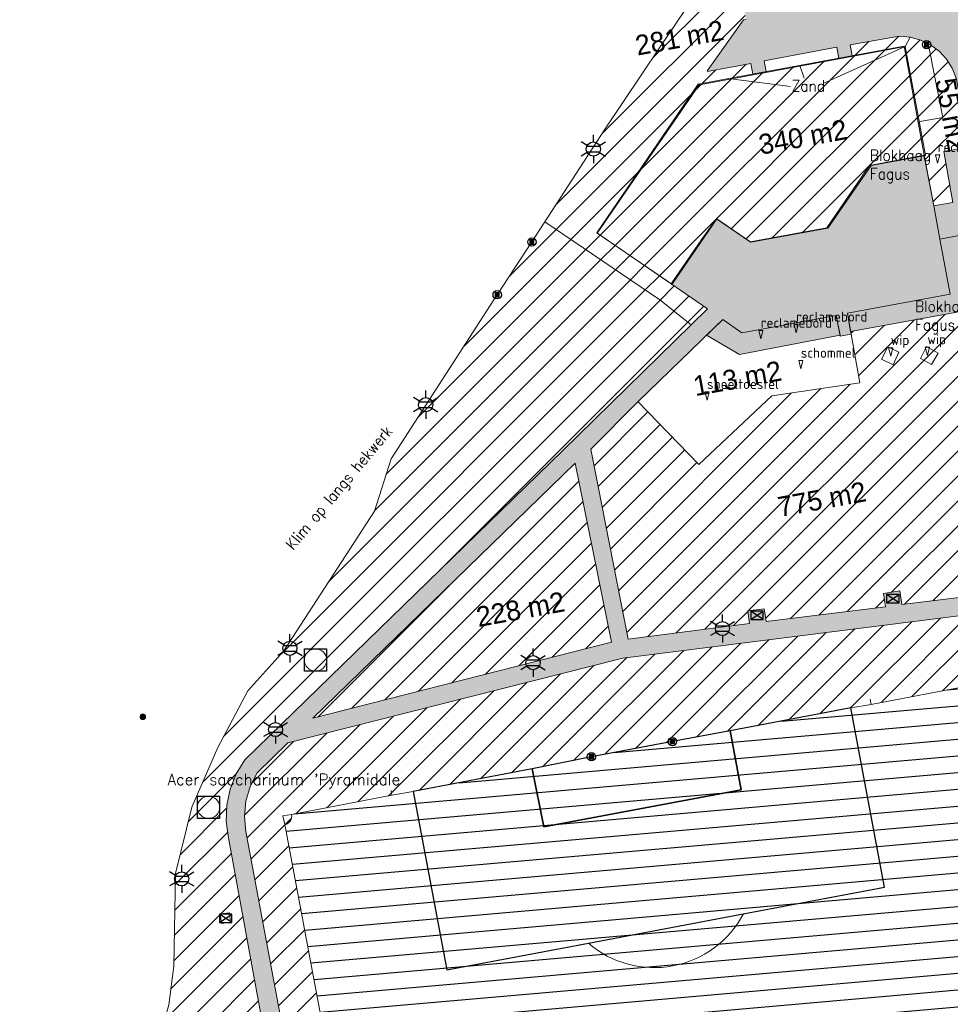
# Model space of a CAD drawing. Header units: metres. Extents: x 102852 to 106916, y 385458 to 392749.
# Tile 33 of 68: x 104527 to 104610, y 386263 to 386352. Entities that reach past the tile are written whole.
import ezdxf
from ezdxf.enums import TextEntityAlignment as Align

# ---------------------------------------------------------------- set-up
doc = ezdxf.new("R2010")
doc.units = ezdxf.units.M
for name, color, linetype, lineweight in [('0-BEPLANTING', 14, 'Continuous', 30), ('0-GRAS OM SPORTVELDEN', 2, 'Continuous', 30), ('0-GRAS SPORTVELDEN', 3, 'Continuous', 30), ('0-HAAG', 82, 'Continuous', 30), ('0-VERHARDING', 5, 'Continuous', 30), ('_alg-maatvoering', 7, 'Continuous', 0), ('B-WE-GR-GROND-S', 32, 'Continuous', 30), ('B-WE-GR-STRUIK-G', 90, 'Continuous', 13), ('B-WE-IE-GEBOUW-G', 10, 'Continuous', 0), ('B-WE-IE-MEUBILAIR_WEGMEUBILAIR-S', 7, 'Continuous', 30), ('B-WE-IE-OV-LICHTMAST-S', 40, 'Continuous', 30), ('B-WE-IE-TERREINAFSCHEIDING_KUNSTMATIG_HEKWERK-G', 6, 'Continuous', 0), ('B-WE-OG-TOPOGRAFIE_BEBOUWING-G', 8, 'Continuous', 13), ('B-WE-RI-HWA_KOLK_STRAATKOLK-S', 150, 'Continuous', 30), ('B-WE-RI-INSPECTIEPUT_ALGEMEEN-S', 7, 'Continuous', 30), ('B-WE-VH-KANTVERHARDING-G', 60, 'Continuous', 13), ('B-WE-VH-MATERIAALGRENS-G', 31, 'Continuous', 13), ('B-WE-VW-MARKERING_LANGS_STREEP_DOORGETROKKEN-G', 7, 'Continuous', 13), ('Bomen', 84, 'Continuous', 0), ('Boomsoort', 10, 'Continuous', 0), ('X-XX-AL-TEKST_ALGEMEEN-T', 1, 'Continuous', 13), ('X-XX-AL-VERWIJZING-G', 7, 'Continuous', 13)]:
    doc.layers.add(name, color=color, linetype=linetype, lineweight=lineweight)
doc.styles.add('arial', font='arial.ttf')
doc.styles.add('ISO 1 1000 T2 5 0', font='font_iso.shx', dxfattribs={"height": 2.5})
doc.styles.add('NLCS-ISO', font='NLCS-ISO.ttf')
doc.styles.add('NLCS-ISO-M200-T25', font='NLCS-ISO.ttf', dxfattribs={"height": 0.5})
doc.styles.add('Style-STANDARD', font='STANDARD.shx')
doc.styles.add('Style-txt', font='txt.shx')
pattern_1 = [(45, (0, 0), (-1.122532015, 1.122532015), [])]

# ---------------------------------------------------------------- blocks, each defined once
blk = doc.blocks.new('Straatkolk 300x450')
at = {"layer": 'B-WE-RI-HWA_KOLK_STRAATKOLK-S'}
for p, q in [((-1.13, -0.75), (1.13, 0.75)), ((1.13, -0.75), (-1.13, 0.75))]:
    blk.add_line(p, q, dxfattribs=at)
blk.add_3dface([(-1.13, -0.75), (1.13, -0.75), (1.13, 0.75), (-1.13, 0.75)], dxfattribs=at)
blk = doc.blocks.new('SIE-WEG_PAAL_VAST_2')
blk.add_hatch(color=256).paths.add_polyline_path([(-0.37, -0.37), (-0.37, 0.37), (0.37, 0.37), (0.37, -0.37)])
blk.add_circle((0, 0), 0.75)
blk.add_3dface([(0.37, 0.37), (-0.37, 0.37), (-0.37, -0.37), (0.37, -0.37)])
at = {"style": 'NLCS-ISO'}
blk.add_attdef('TYPE', (0, 0), '', height=1.75, dxfattribs=at)
blk = doc.blocks.new('opmerking')
at = {"layer": 'X-XX-AL-TEKST_ALGEMEEN-T'}
for p, q in [((-0.37, 1.5), (0, 0)), ((0.37, 1.5), (-0.37, 1.5)), ((0.37, 1.5), (0, 0))]:
    blk.add_line(p, q, dxfattribs=at)
blk = doc.blocks.new('opmerkingen_1')
at = {"layer": 'B-WE-GR-GROND-S'}
blk.add_blockref('opmerking', (0, 0), dxfattribs=at)
at = {"layer": 'X-XX-AL-TEKST_ALGEMEEN-T', "color": 7, "style": 'NLCS-ISO-M200-T25'}
blk.add_attdef('OPMERKINGEN', (0, 0), '', height=1.8, dxfattribs=at)
blk = doc.blocks.new('B-SIE-WEG_LICHTMAST-SO_2')
at = {"ltscale": 0.1}
for p, q in [((0, 1.27), (0, 2.53)), ((-1.1, 0.63), (-2.19, 1.27)), ((1.1, 0.63), (2.19, 1.27)), ((-1.1, -0.63), (-2.19, -1.27)), ((0, -1.27), (0, -2.53)), ((1.1, -0.63), (2.19, -1.27))]:
    blk.add_line(p, q, dxfattribs=at)
at = {"flags": 128}
for points in [[(-1.16, 0.5), (1.16, 0.5)], [(-1.16, -0.5), (1.16, -0.5)]]:
    blk.add_lwpolyline(points, dxfattribs=at)
at = {"ltscale": 0.1}
blk.add_circle((0, 0), 1.27, dxfattribs=at)
at = {"style": 'NLCS-ISO'}
blk.add_attdef('TYPE', text='', height=1.8, dxfattribs=at).set_placement((0, 2.53), align=Align.BOTTOM_CENTER)
blk = doc.blocks.new('MPOLYGON_509')
at = {"layer": 'Bomen', "flags": 128}
for points in [[(104537.422, 386288.821), (104537.417, 386288.772), (104537.917, 386288.772)], [(104537.417, 386288.772), (104537.422, 386288.723), (104537.912, 386288.723)], [(104537.417, 386288.772), (104537.917, 386288.772), (104537.912, 386288.723)], [(104537.436, 386288.867), (104537.422, 386288.821), (104537.912, 386288.821)], [(104537.422, 386288.821), (104537.912, 386288.821), (104537.917, 386288.772)], [(104537.422, 386288.723), (104537.436, 386288.676), (104537.898, 386288.676)], [(104537.422, 386288.723), (104537.912, 386288.723), (104537.898, 386288.676)], [(104537.459, 386288.911), (104537.436, 386288.867), (104537.898, 386288.867)], [(104537.436, 386288.867), (104537.898, 386288.867), (104537.912, 386288.821)], [(104537.436, 386288.676), (104537.459, 386288.633), (104537.875, 386288.633)], [(104537.436, 386288.676), (104537.898, 386288.676), (104537.875, 386288.633)], [(104537.49, 386288.949), (104537.459, 386288.911), (104537.875, 386288.911)], [(104537.459, 386288.911), (104537.875, 386288.911), (104537.898, 386288.867)], [(104537.459, 386288.633), (104537.49, 386288.595), (104537.844, 386288.595)], [(104537.459, 386288.633), (104537.875, 386288.633), (104537.844, 386288.595)], [(104537.528, 386288.98), (104537.49, 386288.949), (104537.844, 386288.949)], [(104537.49, 386288.949), (104537.844, 386288.949), (104537.875, 386288.911)], [(104537.49, 386288.595), (104537.528, 386288.564), (104537.806, 386288.564)], [(104537.49, 386288.595), (104537.844, 386288.595), (104537.806, 386288.564)], [(104537.571, 386289.003), (104537.528, 386288.98), (104537.806, 386288.98)], [(104537.528, 386288.98), (104537.806, 386288.98), (104537.844, 386288.949)], [(104537.528, 386288.564), (104537.571, 386288.541), (104537.763, 386288.541)], [(104537.528, 386288.564), (104537.806, 386288.564), (104537.763, 386288.541)], [(104537.618, 386289.017), (104537.571, 386289.003), (104537.763, 386289.003)], [(104537.571, 386289.003), (104537.763, 386289.003), (104537.806, 386288.98)], [(104537.571, 386288.541), (104537.618, 386288.527), (104537.716, 386288.527)], [(104537.571, 386288.541), (104537.763, 386288.541), (104537.716, 386288.527)], [(104537.667, 386289.022), (104537.618, 386289.017), (104537.716, 386289.017)], [(104537.618, 386289.017), (104537.716, 386289.017), (104537.763, 386289.003)], [(104537.618, 386288.527), (104537.716, 386288.527), (104537.667, 386288.522)]]:
    blk.add_lwpolyline(points, close=True, dxfattribs=at)
at = {"layer": 'Bomen', "color": 74, "true_color": 0x55aa00, "flags": 128}
for points in [[(104537.417, 386288.772), (104537.422, 386288.821)], [(104537.422, 386288.723), (104537.417, 386288.772)], [(104537.422, 386288.821), (104537.436, 386288.867)], [(104537.436, 386288.676), (104537.422, 386288.723)], [(104537.436, 386288.867), (104537.459, 386288.911)], [(104537.459, 386288.633), (104537.436, 386288.676)], [(104537.459, 386288.911), (104537.49, 386288.949)], [(104537.49, 386288.595), (104537.459, 386288.633)], [(104537.49, 386288.949), (104537.528, 386288.98)], [(104537.528, 386288.564), (104537.49, 386288.595)], [(104537.528, 386288.98), (104537.571, 386289.003)], [(104537.571, 386288.541), (104537.528, 386288.564)], [(104537.571, 386289.003), (104537.618, 386289.017)], [(104537.618, 386288.527), (104537.571, 386288.541)], [(104537.618, 386289.017), (104537.667, 386289.022)], [(104537.667, 386288.522), (104537.618, 386288.527)], [(104537.667, 386289.022), (104537.716, 386289.017)], [(104537.716, 386288.527), (104537.667, 386288.522)], [(104537.716, 386289.017), (104537.763, 386289.003)], [(104537.763, 386288.541), (104537.716, 386288.527)], [(104537.763, 386289.003), (104537.806, 386288.98)], [(104537.806, 386288.564), (104537.763, 386288.541)], [(104537.806, 386288.98), (104537.844, 386288.949)], [(104537.844, 386288.595), (104537.806, 386288.564)], [(104537.844, 386288.949), (104537.875, 386288.911)], [(104537.875, 386288.633), (104537.844, 386288.595)], [(104537.875, 386288.911), (104537.898, 386288.867)], [(104537.898, 386288.676), (104537.875, 386288.633)], [(104537.898, 386288.867), (104537.912, 386288.821)], [(104537.912, 386288.723), (104537.898, 386288.676)], [(104537.912, 386288.821), (104537.917, 386288.772)], [(104537.917, 386288.772), (104537.912, 386288.723)]]:
    blk.add_lwpolyline(points, dxfattribs=at)
at = {"layer": 'Bomen'}
for points in [[(104537.422, 386288.821), (104537.417, 386288.772), (104537.917, 386288.772)], [(104537.436, 386288.867), (104537.422, 386288.821), (104537.912, 386288.821)], [(104537.422, 386288.821), (104537.912, 386288.821), (104537.917, 386288.772)], [(104537.459, 386288.911), (104537.436, 386288.867), (104537.898, 386288.867)], [(104537.436, 386288.867), (104537.898, 386288.867), (104537.912, 386288.821)], [(104537.49, 386288.949), (104537.459, 386288.911), (104537.875, 386288.911)], [(104537.459, 386288.911), (104537.875, 386288.911), (104537.898, 386288.867)], [(104537.528, 386288.98), (104537.49, 386288.949), (104537.844, 386288.949)], [(104537.49, 386288.949), (104537.844, 386288.949), (104537.875, 386288.911)], [(104537.571, 386289.003), (104537.528, 386288.98), (104537.806, 386288.98)], [(104537.528, 386288.98), (104537.806, 386288.98), (104537.844, 386288.949)], [(104537.618, 386289.017), (104537.571, 386289.003), (104537.763, 386289.003)], [(104537.571, 386289.003), (104537.763, 386289.003), (104537.806, 386288.98)], [(104537.667, 386289.022), (104537.618, 386289.017), (104537.716, 386289.017)], [(104537.618, 386289.017), (104537.716, 386289.017), (104537.763, 386289.003)]]:
    blk.add_solid(points, dxfattribs=at)
at = {"layer": 'Bomen', "extrusion": (0, 0, -1)}
for points in [[(-104537.417, 386288.772), (-104537.422, 386288.723), (-104537.912, 386288.723)], [(-104537.417, 386288.772), (-104537.917, 386288.772), (-104537.912, 386288.723)], [(-104537.422, 386288.723), (-104537.436, 386288.676), (-104537.898, 386288.676)], [(-104537.422, 386288.723), (-104537.912, 386288.723), (-104537.898, 386288.676)], [(-104537.436, 386288.676), (-104537.459, 386288.633), (-104537.875, 386288.633)], [(-104537.436, 386288.676), (-104537.898, 386288.676), (-104537.875, 386288.633)], [(-104537.459, 386288.633), (-104537.49, 386288.595), (-104537.844, 386288.595)], [(-104537.459, 386288.633), (-104537.875, 386288.633), (-104537.844, 386288.595)], [(-104537.49, 386288.595), (-104537.528, 386288.564), (-104537.806, 386288.564)], [(-104537.49, 386288.595), (-104537.844, 386288.595), (-104537.806, 386288.564)], [(-104537.528, 386288.564), (-104537.571, 386288.541), (-104537.763, 386288.541)], [(-104537.528, 386288.564), (-104537.806, 386288.564), (-104537.763, 386288.541)], [(-104537.571, 386288.541), (-104537.618, 386288.527), (-104537.716, 386288.527)], [(-104537.571, 386288.541), (-104537.763, 386288.541), (-104537.716, 386288.527)], [(-104537.618, 386288.527), (-104537.716, 386288.527), (-104537.667, 386288.522)]]:
    blk.add_solid(points, dxfattribs=at)
blk = doc.blocks.new('kadata2')
at = {"layer": 'B-WE-OG-TOPOGRAFIE_BEBOUWING-G', "flags": 128}
for points in [[(104608.09, 386339.328), (104607.908, 386340.315), (104606.281, 386349.134), (104588.396, 386345.828), (104587.732, 386345.705), (104578.542, 386332.345)], [(104585.268, 386327.729), (104589.314, 386333.624), (104592.375, 386331.527), (104599.292, 386332.795), (104603.205, 386338.423), (104608.09, 386339.328)], [(104578.542, 386332.345), (104584.945, 386327.951), (104585.268, 386327.729)]]:
    blk.add_lwpolyline(points, dxfattribs=at)
blk = doc.blocks.new('B-SRI-PUT_VWA-SO')
at = {"lineweight": 0}
blk.add_circle((0, 0), 2, dxfattribs=at)
blk.add_3dface([(-2, 2), (2, 2), (2, -2), (-2, -2)])
blk.add_3dface([(2, -2), (2, 2), (-2, 2), (-2, -2)], dxfattribs=at)

msp = doc.modelspace()

# ---------------------------------------------------------------- hatches: boundary and pattern name
at = {"layer": '0-BEPLANTING', "ltscale": 0.2}
h = msp.add_hatch(dxfattribs=at)
h.set_pattern_fill('ANSI31', color=256, scale=0.1, pattern_type=2)
h.set_pattern_definition(pattern_1)
h.paths.add_polyline_path([(104587.679, 386345.735), (104592.576, 386346.641), (104592.399, 386347.598), (104588.518, 386346.89), (104588.515, 386346.978), (104591.748, 386351.522), (104591.959, 386351.546), (104591.161, 386356.108), (104595.943, 386361.937), (104601.202, 386368.247), (104601.648, 386368.294), (104602.622, 386363.161), (104604.225, 386353.957), (104605.3, 386354.172), (104605.986, 386354.323), (104606.633, 386354.599), (104607.216, 386354.99), (104607.717, 386355.484), (104608.116, 386356.062), (104608.4, 386356.705), (104608.56, 386357.389), (104608.589, 386358.092), (104608.487, 386358.787), (104607.48, 386364.031), (104604.434, 386363.392), (104604.4, 386363.549), (104604.203, 386364.286), (104604.052, 386364.967), (104603.879, 386365.978), (104606.985, 386366.636), (104605.566, 386374.036), (104605.431, 386374.626), (104605.337, 386375.045), (104605.279, 386375.241), (104605.184, 386375.423), (104605.058, 386375.584), (104604.904, 386375.718), (104604.727, 386375.821), (104604.534, 386375.889), (104604.331, 386375.92), (104604.127, 386375.913), (104603.927, 386375.867), (104603.74, 386375.785), (104603.571, 386375.669), (104603.427, 386375.523), (104603.313, 386375.353), (104603.233, 386375.165), (104603.232, 386375.162), (104603.397, 386375.038), (104598.301, 386368.49), (104590.231, 386357.773), (104589.268, 386356.528), (104584.257, 386349.109), (104579.243, 386341.613), (104573.864, 386333.332), (104584.207, 386326.323), (104587.037, 386324.081), (104588.495, 386325.509), (104585.221, 386327.76), (104578.542, 386332.345)])
h = msp.add_hatch(dxfattribs=at)
h.set_pattern_fill('ANSI31', color=256, scale=0.1, pattern_type=2)
h.set_pattern_definition(pattern_1)
h.paths.add_polyline_path([(104607.475, 386342.33), (104609.71, 386342.739), (104608.375, 386349.382), (104608.574, 386349.284), (104609.353, 386348.705), (104610.017, 386347.988), (104610.533, 386347.174), (104610.895, 386346.273), (104611.112, 386345.189), (104612.086, 386340.107), (104609.778, 386339.668), (104610.601, 386335.075), (104608.877, 386334.773), (104608.021, 386339.352)])
h.paths.add_polyline_path([(104601.523, 386348.297), (104601.354, 386349.282), (104605.802, 386350.061), (104606.769, 386349.973), (104607.703, 386349.711), (104608.375, 386349.382), (104609.71, 386342.739), (104607.477, 386342.331), (104606.228, 386349.167)])
h = msp.add_hatch(dxfattribs=at)
h.set_pattern_fill('ANSI31', color=256, scale=0.1, pattern_type=2)
h.set_pattern_definition(pattern_1)
h.paths.add_polyline_path([(104600.332, 386348.076), (104587.679, 386345.735), (104578.542, 386332.345), (104585.221, 386327.76), (104588.009, 386331.791), (104589.314, 386333.624), (104592.337, 386331.537), (104599.242, 386332.803), (104603.167, 386338.492), (104603.24, 386338.445), (104608.021, 386339.352), (104606.228, 386349.167)])
at = {"layer": '0-GRAS OM SPORTVELDEN', "ltscale": 0.2}
h = msp.add_hatch(dxfattribs=at)
h.set_pattern_fill('ANSI31', color=256, scale=0.1, style=0, pattern_type=2)
h.set_pattern_definition([(45, (0.0001, -2e-20), (-1.122532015, 1.122532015), [])])
h.paths.add_polyline_path([(104619.488, 386300.894), (104617.652, 386300.288), (104617.502, 386300.157), (104619.581, 386289.956), (104621.264, 386290.236), (104621.247, 386290.337)], flags=17)
h.paths.add_polyline_path([(104557.247, 386214.543), (104555.442, 386214.935), (104553.73, 386215.629), (104552.161, 386216.604), (104550.781, 386217.831), (104552.019, 386210.717), (104528.482, 386184.038), (104528.455, 386183.938), (104530.486, 386175.135), (104530.88, 386174.045), (104532.1, 386170.641), (104534.504, 386166.088), (104537.31, 386161.945), (104539.961, 386159.918), (104544.683, 386157.74), (104549.448, 386156.066), (104553.504, 386155.407), (104556.628, 386155.983), (104558.928, 386157.469), (104562.25, 386160.578), (104563.42, 386161.783), (104565.633, 386163.492), (104567.861, 386164.791), (104569.908, 386165.507), (104572.419, 386165.771), (104576.253, 386165.57), (104580.316, 386165.349), (104586.226, 386164.913), (104590.978, 386164.572), (104595.3, 386164.329), (104596.59, 386160.217), (104598.518, 386154.429), (104608.633, 386157.538), (104608.3, 386158.621), (104616.694, 386161.244), (104627.633, 386164.579), (104635.788, 386167.129), (104643.916, 386169.54), (104644.019, 386169.245), (104649.315, 386168.762), (104652.746, 386169.712), (104657.921, 386171.026), (104661.665, 386170.595), (104670.177, 386171.463), (104687.459, 386176.939), (104698.239, 386179.646), (104708.52, 386182.898), (104712.077, 386184.804), (104717.329, 386186.1), (104723.233, 386191.094), (104724.615, 386190.53), (104726.555, 386187.927), (104726.69, 386186.856), (104728.791, 386186.85), (104728.195, 386187.814), (104723.035, 386216.097), (104723.258, 386216.294), (104717.942, 386245.277), (104717.449, 386245.209), (104713.823, 386265.411), (104728.055, 386267.938), (104728.576, 386270.771), (104724.981, 386291.15), (104724.513, 386293.919), (104720.809, 386291.521), (104717.746, 386291.349), (104716.632, 386292.004), (104714.389, 386296.35), (104712.249, 386303.881), (104708.254, 386313.042), (104706.534, 386312.462), (104704.171, 386312.716), (104701.309, 386316.197), (104699.228, 386319.799), (104698.398, 386322.942), (104698.511, 386324.932), (104699.439, 386326.147), (104706.229, 386327.629), (104702.869, 386328.011), (104699.763, 386330.963), (104699.346, 386329.98), (104697.939, 386329.455), (104696.532, 386329.623), (104695.103, 386331.308), (104691.58, 386332.037), (104687.031, 386332.689), (104684.41, 386333.009), (104677.492, 386333.005), (104671.521, 386332.808), (104664.236, 386331.939), (104660.846, 386331.794), (104659.078, 386332.035), (104658.298, 386334.163), (104654.263, 386333.646), (104652.54, 386333.403), (104646.779, 386332.606), (104648.982, 386332.637), (104649.372, 386331.308), (104620.271, 386326.782), (104624.808, 386304.255), (104626.392, 386304.589), (104626.706, 386303.023), (104628.473, 386293.179), (104628.423, 386293.173), (104631.096, 386278.671), (104631.233, 386277.935), (104632.063, 386278.074), (104632.07, 386277.973), (104632.481, 386278.019), (104633.013, 386275.276), (104632.589, 386275.211), (104632.606, 386275.134), (104631.783, 386274.985), (104635.397, 386255.604), (104636.281, 386255.703), (104636.321, 386255.549), (104636.643, 386255.626), (104637.162, 386252.923), (104636.817, 386252.859), (104636.809, 386252.762), (104635.967, 386252.55), (104636.142, 386251.61), (104641.272, 386223.539), (104643.237, 386212.575), (104642.187, 386212.378), (104642.798, 386208.809), (104641.119, 386208.47), (104638.937, 386219.309), (104641.098, 386219.744), (104640.476, 386223.387), (104635.515, 386250.543), (104630.302, 386278.562), (104627.655, 386293.02), (104627.597, 386293.013), (104625.821, 386302.863), (104619.038, 386301.493), (104616.605, 386299.377), (104637.859, 386186.261), (104636.566, 386185.994), (104615.422, 386298.405), (104580.881, 386294.064), (104550.723, 386286.423), (104547.944, 386283.728), (104547.321, 386282.502), (104546.94, 386281.181), (104546.815, 386279.811), (104546.949, 386278.443), (104553.415, 386243.828), (104554.541, 386244.055), (104555.72, 386237.614), (104554.924, 386237.468), (104557.756, 386222.506), (104558.575, 386222.691), (104559.773, 386216.223), (104558.604, 386215.983), (104565.256, 386180.773), (104569.235, 386175.804), (104567.962, 386174.803), (104563.711, 386180.181)])
h.paths.add_polyline_path([(104569.66, 386181.657), (104578.662, 386183.328), (104580.572, 386183.7), (104577.579, 386199.749), (104590.208, 386202.154, -0.491164), (104604.192, 386204.778), (104616.946, 386207.149), (104619.968, 386191.083), (104621.783, 386191.39), (104630.879, 386193.124, -0.467531), (104631.471, 386194.047), (104622.378, 386242.456), (104599.783, 386238.156, -0.04693), (104599.939, 386236.488, -0.910346), (104582.209, 386234.82), (104582.177, 386234.814), (104559.582, 386230.488), (104568.666, 386182.226, -0.430584)], flags=17)
h.paths.add_polyline_path([(104577.78, 386268.386), (104591.732, 386271.027, -0.481268)])
h.paths.add_polyline_path([(104635.317, 386206.146), (104637.213, 386206.497), (104639.157, 386195.983), (104637.291, 386195.607)], flags=17)
h.paths.add_polyline_path([(104637.546, 386194.328), (104639.156, 386194.644), (104640.857, 386186.857), (104639.083, 386186.508)], flags=17)
h.paths.add_polyline_path([(104635.063, 386207.561), (104633.263, 386217.596), (104634.882, 386217.975), (104636.886, 386207.888)], flags=17)
h.paths.add_polyline_path([(104632.997, 386219.085), (104630.948, 386229.833), (104632.53, 386230.217), (104634.715, 386219.413)], flags=17)
h.paths.add_polyline_path([(104641.238, 386207.115), (104643.226, 386207.448), (104644.972, 386197.019), (104643.318, 386196.742)], flags=17)
h.paths.add_polyline_path([(104643.581, 386195.53), (104645.202, 386195.914), (104646.271, 386188.982), (104644.987, 386188.661)], flags=17)
h.paths.add_polyline_path([(104630.679, 386231.275), (104628.426, 386241.654), (104630.355, 386242.073), (104632.224, 386231.61)], flags=17)
h.paths.add_polyline_path([(104638.766, 386220.264), (104636.773, 386231.004), (104638.744, 386231.431), (104640.665, 386220.601)], flags=17)
h.paths.add_polyline_path([(104628.248, 386242.948), (104626.345, 386253.51), (104628.159, 386253.847), (104630.113, 386243.345)], flags=17)
h.paths.add_polyline_path([(104636.646, 386232.079), (104634.612, 386242.696), (104636.432, 386243.045), (104638.472, 386232.43)], flags=17)
h.paths.add_polyline_path([(104648.466, 386208.066), (104687.473, 386215.293), (104692.955, 386185.899), (104653.831, 386178.845)], flags=17)
h.paths.add_polyline_path([(104646.842, 386216.915), (104646.669, 386217.631), (104637.738, 386266.027), (104628.859, 386314.453), (104628.712, 386315.25), (104629.447, 386315.388), (104638.62, 386317.098), (104640.32, 386317.415), (104651.131, 386319.386), (104656.42, 386320.36), (104663.754, 386321.648), (104669.038, 386322.663), (104679.818, 386324.611), (104681.73, 386324.98), (104690.753, 386326.632), (104691.509, 386326.771), (104691.655, 386326.057), (104700.614, 386277.511), (104709.519, 386229.3), (104709.657, 386228.519), (104708.928, 386228.36), (104699.853, 386226.674), (104697.969, 386226.321), (104687.217, 386224.365), (104681.88, 386223.362), (104674.552, 386222.009), (104669.315, 386221.059), (104658.429, 386219.044), (104656.759, 386218.72), (104647.632, 386217.06)], flags=17)
h.paths.add_polyline_path([(104634.345, 386243.837), (104632.355, 386254.667), (104634.12, 386254.991), (104636.121, 386244.243), (104636.135, 386244.17)], flags=17)
h.paths.add_polyline_path([(104626.331, 386254.635), (104624.174, 386265.283), (104625.981, 386265.745), (104628.017, 386254.979)], flags=17)
h.paths.add_polyline_path([(104632.159, 386255.673), (104630.143, 386266.382), (104631.658, 386266.667), (104634.03, 386256.093)], flags=17)
h.paths.add_polyline_path([(104623.867, 386266.414), (104621.916, 386277.016), (104623.622, 386277.33), (104625.67, 386266.763)], flags=17)
h.paths.add_polyline_path([(104668.206, 386237.514, -0.485412), (104682.469, 386240.143)])
h.paths.add_polyline_path([(104629.954, 386267.607), (104628.137, 386277.879), (104629.494, 386278.14), (104631.472, 386267.876)], flags=17)
h.paths.add_polyline_path([(104621.645, 386278.086), (104619.722, 386288.871), (104621.453, 386289.087), (104623.424, 386278.491), (104623.437, 386278.419)], flags=17)
h.paths.add_polyline_path([(104660.293, 386271.815, -1), (104678.213, 386271.815, -0.914044), (104660.437, 386270.215), (104660.36, 386270.201), (104660.437, 386270.215, -0.044914)])
h.paths.add_polyline_path([(104627.842, 386279.112), (104625.592, 386289.991), (104627.419, 386290.418), (104629.231, 386279.353)], flags=17)
h.paths.add_polyline_path([(104625.394, 386291.012), (104623.236, 386302.165), (104625.238, 386302.527), (104627.252, 386291.396), (104627.26, 386291.35)], flags=17)
h.paths.add_polyline_path([(104655.991, 386303.602), (104670.244, 386306.217, -0.498792)])
h.paths.add_polyline_path([(104722.69, 386211.573), (104723.086, 386211.638), (104727.43, 386187.892), (104727.038, 386187.909)], flags=17)
h.paths.add_polyline_path([(104722.318, 386213.813), (104716.662, 386244.718), (104713.027, 386265.248), (104713.426, 386265.372), (104717.108, 386244.842), (104722.769, 386213.936)], flags=17)
h.paths.add_polyline_path([(104613.246, 386291.062, -0.540709), (104612.327, 386291.628), (104603.24, 386289.898), (104601.417, 386289.578), (104604.456, 386273.445), (104591.732, 386271.027, -0.481268), (104577.78, 386268.386), (104565.044, 386265.992), (104562.003, 386282.049), (104560.095, 386281.71), (104551.049, 386279.985, -0.419907), (104550.459, 386279.065), (104559.582, 386230.488), (104582.209, 386234.82, -0.046929), (104582.053, 386236.488, -0.910346), (104599.783, 386238.156), (104599.815, 386238.162), (104622.378, 386242.456)], flags=17)
h.paths.add_polyline_path([(104601.417, 386289.578), (104590.561, 386287.518), (104591.539, 386282.21), (104573.771, 386278.868), (104572.715, 386284.094), (104562.003, 386282.049), (104565.044, 386265.992), (104577.78, 386268.386), (104591.732, 386271.027), (104604.456, 386273.445)])
h.paths.add_polyline_path([(104590.561, 386287.518), (104585.344, 386286.549), (104578.052, 386285.182), (104572.715, 386284.094), (104573.771, 386278.868), (104591.539, 386282.21)])
h.paths.add_polyline_path([(104582.053, 386236.488, 0.046929), (104582.209, 386234.82, 0.910349), (104599.939, 386236.488, 0.04693), (104599.783, 386238.156, 0.910347)], flags=17)
h.paths.add_polyline_path([(104616.946, 386207.149), (104604.192, 386204.778), (104590.208, 386202.154), (104577.579, 386199.749), (104580.572, 386183.7), (104591.345, 386185.689), (104590.311, 386190.997), (104608.139, 386194.309), (104609.158, 386189.023), (104619.968, 386191.083)])
h.paths.add_polyline_path([(104608.139, 386194.309), (104590.311, 386190.997), (104591.345, 386185.689), (104596.617, 386186.678), (104603.91, 386187.998), (104609.158, 386189.023)])
h.paths.add_polyline_path([(104590.208, 386202.154), (104604.192, 386204.778, 0.491164)])
h.paths.add_polyline_path([(104678.213, 386271.815, 0.044914), (104678.069, 386273.415), (104660.437, 386270.215, 0.914032)])
h.paths.add_polyline_path([(104660.293, 386271.815, 0.044914), (104660.437, 386270.215), (104678.069, 386273.415, 0.914032)])
h.paths.add_polyline_path([(104670.244, 386306.217), (104655.991, 386303.602, 0.498792)])
h.paths.add_polyline_path([(104668.206, 386237.514), (104682.469, 386240.143, 0.485412)])
h.paths.add_polyline_path([(104573.864, 386333.332), (104584.207, 386326.323), (104587.037, 386324.081), (104575.446, 386312.728), (104546.85, 386284.901), (104546.076, 386283.641), (104545.53, 386282.267), (104545.228, 386280.819), (104545.178, 386280.819), (104545.178, 386279.341), (104545.383, 386277.877), (104550.751, 386248.556), (104550.739, 386247.813), (104545.319, 386235.152), (104548.264, 386217.845), (104549.399, 386211.516), (104527.935, 386187.074), (104527.063, 386194.071), (104526.574, 386199.783), (104527.01, 386211.525), (104527.882, 386218.276), (104529.665, 386226.88), (104532.672, 386238.831), (104535.734, 386248.903), (104538.17, 386256.427), (104540.006, 386262.848), (104540.44, 386266.318), (104540.605, 386274.672), (104542.075, 386280.64), (104544.403, 386286.002), (104547.111, 386291.108), (104550.364, 386294.7), (104558.507, 386307.287), (104560.024, 386312.014), (104569.567, 386326.774), (104572.69, 386331.525)])
h = msp.add_hatch(dxfattribs=at)
h.set_pattern_fill('ANSI31', color=256, scale=0.1, style=0, pattern_type=2)
h.set_pattern_definition(pattern_1)
h.paths.add_polyline_path([(104613.12, 386325.593), (104601.395, 386323.469), (104601.437, 386323.215), (104602.217, 386318.854), (104594.287, 386317.675), (104587.737, 386311.478), (104582.245, 386317.149), (104577.994, 386312.871), (104581.348, 386295.775), (104592.294, 386297.171), (104592.149, 386298.328), (104593.6, 386298.51), (104593.799, 386297.356), (104604.544, 386298.671), (104604.36, 386299.891), (104605.828, 386300.109), (104606.015, 386298.884), (104614.863, 386299.965), (104619.316, 386303.836), (104614.912, 386327.634), (104614.43, 386327.55), (104618.761, 386303.557), (104617.109, 386303.227)])
h = msp.add_hatch(dxfattribs=at)
h.set_pattern_fill('ANSI31', color=256, scale=0.1, style=0, pattern_type=2)
h.set_pattern_definition(pattern_1)
h.paths.add_polyline_path([(104579.85, 386295.492), (104576.579, 386311.6), (104552.973, 386288.638)])
at = {"layer": '0-GRAS SPORTVELDEN'}
h = msp.add_hatch(dxfattribs=at)
h.set_pattern_fill('HATCH', color=256, scale=0.1, style=0, pattern_type=2)
h.set_pattern_definition([(5, (104621.2093, 386231.9453), (-0.130734, 1.494292), [])])
h.paths.add_polyline_path([(104560.095, 386281.71), (104551.049, 386279.985), (104550.459, 386279.065), (104559.582, 386230.488), (104568.667, 386182.219), (104569.66, 386181.657), (104578.662, 386183.328), (104580.572, 386183.7), (104591.345, 386185.689), (104596.617, 386186.678), (104603.91, 386187.998), (104609.158, 386189.023), (104619.968, 386191.083), (104621.783, 386191.39), (104630.879, 386193.124), (104631.471, 386194.047), (104622.378, 386242.456), (104613.246, 386291.062), (104612.327, 386291.628), (104603.24, 386289.898), (104601.417, 386289.578), (104590.561, 386287.518), (104585.344, 386286.549), (104578.052, 386285.182), (104572.715, 386284.094), (104562.003, 386282.049)])
at = {"layer": '0-HAAG', "ltscale": 0.2, "true_color": 0x136734, "extrusion": (0, 0, -1)}
msp.add_hatch(color=116, dxfattribs=at).paths.add_polyline_path([(-104617.109, 386303.227), (-104618.761, 386303.557), (-104614.43, 386327.55), (-104612.077, 386327.138), (-104611.18, 386332.102), (-104609.42, 386331.775), (-104610.346, 386326.821), (-104601.124, 386325.107), (-104601.395, 386323.469), (-104613.12, 386325.593)])
at = {"layer": '0-HAAG', "ltscale": 0.2, "true_color": 0x136734}
for points in [[(104600.438, 386323.144), (104600.104, 386324.917), (104591.606, 386323.355), (104589.887, 386324.54), (104588.426, 386323.127), (104591.396, 386321.398), (104595.917, 386322.271), (104590.747, 386323.948), (104589.887, 386324.54), (104589.911, 386322.263), (104591.396, 386321.398), (104595.917, 386322.271)], [(104600.438, 386323.144), (104600.104, 386324.917), (104591.606, 386323.355), (104589.887, 386324.54), (104588.426, 386323.127), (104591.396, 386321.398), (104600.438, 386323.144), (104589.157, 386323.834), (104588.426, 386323.127)]]:
    msp.add_hatch(color=116, dxfattribs=at).paths.add_polyline_path(points)
at = {"layer": '0-VERHARDING', "ltscale": 0.2, "true_color": 0x939598}
h = msp.add_hatch(color=252, dxfattribs=at)
h.paths.add_polyline_path([(104610.49, 386348.351), (104608.589, 386358.092), (104608.495, 386358.736), (104608.497, 386358.736), (104612.148, 386359.187), (104612.335, 386358.257), (104613.925, 386349.954), (104613.937, 386349.893), (104614.098, 386348.982)])
h.paths.add_polyline_path([(104608.497, 386358.736), (104607.48, 386364.031), (104604.438, 386363.41), (104604.203, 386364.286), (104604.052, 386364.967), (104603.879, 386365.978), (104606.985, 386366.636), (104605.566, 386374.036), (104605.431, 386374.626), (104605.337, 386375.045), (104605.279, 386375.241), (104605.184, 386375.423), (104605.058, 386375.584), (104604.904, 386375.718), (104604.727, 386375.821), (104604.534, 386375.889), (104604.331, 386375.92), (104604.204, 386375.92), (104608.57, 386379.057), (104608.531, 386378.945), (104608.506, 386378.84), (104608.488, 386378.736), (104608.486, 386378.57), (104608.511, 386378.406), (104609.118, 386375.291), (104609.209, 386374.687), (104610.491, 386367.902), (104611.06, 386364.658), (104611.931, 386360.272), (104612.148, 386359.187)], flags=17)
h.paths.add_polyline_path([(104614.031, 386359.42), (104613.768, 386360.596), (104611.931, 386360.272), (104611.06, 386364.658), (104610.491, 386367.902), (104627.307, 386370.919), (104627.406, 386369.392), (104625.652, 386369.071), (104618.372, 386367.731), (104618.648, 386366.259), (104617.439, 386366.033), (104617.477, 386365.808), (104617.015, 386365.721), (104618.095, 386359.922)], flags=0)
h.paths.add_polyline_path([(104618.467, 386359.968), (104617.477, 386365.808), (104617.481, 386365.809), (104617.439, 386366.032), (104618.648, 386366.259), (104619.793, 386360.132)], flags=0)
h.paths.add_polyline_path([(104615.892, 386349.295), (104615.7, 386350.294), (104613.925, 386349.954), (104612.335, 386358.257), (104614.196, 386358.679), (104614.031, 386359.42), (104618.095, 386359.922), (104618.439, 386358.073), (104618.779, 386358.131), (104618.467, 386359.968), (104619.793, 386360.132), (104621.63, 386350.298)], flags=0)
h.paths.add_polyline_path([(104616.02, 386344.774), (104615.864, 386345.612), (104614.753, 386345.392), (104614.745, 386345.39), (104614.252, 386347.996), (104614.271, 386347.999), (104614.267, 386348.024), (104616.074, 386348.345), (104615.892, 386349.295), (104621.63, 386350.298), (104622.457, 386345.868), (104621.075, 386345.633), (104620.583, 386348.435), (104620.256, 386348.38), (104620.778, 386345.583)], flags=0)
h.paths.add_polyline_path([(104621.457, 386343.457), (104621.075, 386345.633), (104622.457, 386345.868), (104622.87, 386343.657)], flags=0)
h.paths.add_polyline_path([(104612.077, 386327.138), (104611.18, 386332.102), (104609.42, 386331.775), (104608.877, 386334.773), (104610.601, 386335.075), (104609.778, 386339.668), (104612.086, 386340.107), (104611.709, 386342.076), (104615.276, 386342.581), (104615.615, 386340.777), (104617.774, 386341.055), (104617.619, 386342.018), (104621.588, 386342.715), (104621.457, 386343.457), (104622.87, 386343.657), (104623.159, 386342.11), (104623.449, 386342.162), (104623.675, 386340.905), (104620.503, 386340.323), (104622.291, 386330.78), (104627.326, 386331.506), (104627.299, 386331.669), (104646.242, 386334.492), (104646.268, 386334.289), (104646.372, 386334.301), (104646.569, 386332.603), (104628.171, 386329.937), (104620.104, 386328.639), (104617.695, 386328.167), (104614.912, 386327.634)], flags=0)
h.paths.add_polyline_path([(104611.709, 386342.076), (104611.344, 386343.979), (104614.898, 386344.583), (104615.078, 386343.631), (104615.276, 386342.581)], flags=0)
h.paths.add_polyline_path([(104611.344, 386343.979), (104611.087, 386345.322), (104610.895, 386346.273), (104610.49, 386348.351), (104614.098, 386348.982), (104614.267, 386348.024), (104614.247, 386348.021), (104614.252, 386347.996), (104614.745, 386345.39), (104614.898, 386344.583)], flags=0)
h.paths.add_polyline_path([(104610.895, 386346.273), (104610.533, 386347.174), (104610.013, 386347.993), (104609.353, 386348.705), (104608.574, 386349.284), (104608.375, 386349.382), (104607.703, 386349.711), (104606.769, 386349.973), (104605.802, 386350.061), (104601.354, 386349.282), (104601.523, 386348.297), (104600.332, 386348.076), (104600.151, 386349.053), (104593.622, 386347.842), (104593.802, 386346.868), (104592.576, 386346.641), (104592.399, 386347.598), (104588.518, 386346.892), (104588.515, 386346.978), (104591.748, 386351.522), (104591.974, 386351.548), (104591.161, 386356.108), (104595.943, 386361.937), (104601.202, 386368.247), (104601.648, 386368.294), (104604.225, 386353.957), (104605.3, 386354.172), (104605.986, 386354.323), (104606.633, 386354.599), (104607.216, 386354.99), (104607.717, 386355.484), (104608.116, 386356.062), (104608.4, 386356.705), (104608.56, 386357.389), (104608.589, 386358.092), (104610.49, 386348.351)], flags=0)
h.paths.add_polyline_path([(104615.078, 386343.631), (104615.07, 386343.692), (104616.181, 386343.912), (104616.02, 386344.774), (104620.778, 386345.583), (104620.948, 386344.672)], flags=0)
at = {"layer": '0-VERHARDING', "ltscale": 0.2, "true_color": 0x939598, "extrusion": (0, 0, -1)}
for points in [[(-104600.457, 386323.041), (-104601.437, 386323.215), (-104601.395, 386323.469), (-104601.124, 386325.107), (-104610.346, 386326.821), (-104609.42, 386331.775), (-104608.877, 386334.773), (-104608.021, 386339.352), (-104603.24, 386338.445), (-104603.167, 386338.492), (-104599.242, 386332.803), (-104592.337, 386331.537), (-104589.314, 386333.624), (-104585.221, 386327.76), (-104588.495, 386325.509), (-104587.037, 386324.081), (-104588.426, 386323.127), (-104589.887, 386324.54), (-104591.606, 386323.355), (-104600.104, 386324.917)], [(-104550.751, 386248.556), (-104545.383, 386277.877), (-104545.178, 386279.341), (-104545.228, 386280.819), (-104545.53, 386282.267), (-104546.076, 386283.641), (-104546.85, 386284.901), (-104575.446, 386312.728), (-104587.037, 386324.081), (-104588.426, 386323.127), (-104582.245, 386317.149), (-104582.244, 386317.15), (-104577.994, 386312.871), (-104576.579, 386311.6), (-104552.973, 386288.638), (-104579.85, 386295.492), (-104576.579, 386311.6), (-104577.994, 386312.871), (-104581.348, 386295.775), (-104592.294, 386297.171), (-104592.149, 386298.327), (-104593.6, 386298.51), (-104593.799, 386297.356), (-104604.544, 386298.671), (-104604.36, 386299.891), (-104605.828, 386300.109), (-104606.015, 386298.884), (-104614.863, 386299.965), (-104619.316, 386303.836), (-104614.912, 386327.634), (-104617.695, 386328.167), (-104622.228, 386303.712), (-104626.392, 386304.589), (-104626.706, 386303.023), (-104625.828, 386302.865), (-104619.038, 386301.493), (-104617.652, 386300.288), (-104617.486, 386300.233), (-104617.502, 386300.157), (-104616.605, 386299.377), (-104615.422, 386298.405), (-104580.881, 386294.064), (-104550.723, 386286.423), (-104547.944, 386283.728), (-104547.321, 386282.502), (-104546.94, 386281.181), (-104546.815, 386279.811), (-104546.949, 386278.443), (-104552.472, 386248.877)]]:
    msp.add_hatch(color=252, dxfattribs=at).paths.add_polyline_path(points)

# ---------------------------------------------------------------- linework, layer by layer
at = {"layer": '0-GRAS OM SPORTVELDEN', "flags": 128}
for points in [[(104601.417, 386289.578), (104590.561, 386287.518), (104591.539, 386282.21), (104573.771, 386278.868), (104572.715, 386284.094), (104562.003, 386282.049), (104565.044, 386265.992), (104577.78, 386268.386), (104591.732, 386271.027), (104604.456, 386273.445)], [(104590.561, 386287.518), (104585.344, 386286.549), (104578.052, 386285.182), (104572.715, 386284.094), (104573.771, 386278.868), (104591.539, 386282.21)]]:
    msp.add_lwpolyline(points, close=True, dxfattribs=at)
at = {"layer": '_alg-maatvoering'}
for p, q in [((104597.2, 386346.284), (104596.832, 386347.429)), ((104595.973, 386345.525), (104590.601, 386346.207))]:
    msp.add_line(p, q, dxfattribs=at)
at = {"layer": '_alg-maatvoering', "flags": 128}
msp.add_lwpolyline([(104598.918, 386345.793), (104606.318, 386349.112), (104606.769, 386349.973)], dxfattribs=at)
at = {"layer": 'B-WE-GR-STRUIK-G', "flags": 128}
for points in [[(104607.475, 386342.33), (104609.71, 386342.739), (104608.375, 386349.382), (104608.574, 386349.284), (104609.353, 386348.705), (104610.017, 386347.988), (104610.533, 386347.174), (104610.895, 386346.273), (104611.112, 386345.189), (104612.086, 386340.107), (104609.778, 386339.668), (104610.601, 386335.075), (104608.877, 386334.773), (104608.021, 386339.352)], [(104618.761, 386303.557), (104614.43, 386327.55), (104612.077, 386327.138), (104611.18, 386332.102), (104609.42, 386331.775), (104610.346, 386326.821), (104601.124, 386325.107), (104601.395, 386323.469), (104613.12, 386325.593), (104617.109, 386303.227)], [(104600.438, 386323.144), (104600.104, 386324.917), (104591.606, 386323.355), (104589.887, 386324.54), (104588.426, 386323.127), (104591.396, 386321.398)]]:
    msp.add_lwpolyline(points, close=True, dxfattribs=at)
msp.add_lwpolyline([(104573.864, 386333.332), (104584.207, 386326.323), (104587.037, 386324.081)], dxfattribs=at)
at = {"layer": 'B-WE-IE-GEBOUW-G', "flags": 128}
msp.add_lwpolyline([(104606.228, 386349.167), (104608.021, 386339.352), (104603.24, 386338.445), (104603.167, 386338.492), (104599.242, 386332.803), (104592.337, 386331.537), (104589.314, 386333.624), (104588.009, 386331.791), (104585.221, 386327.76), (104578.542, 386332.345), (104587.679, 386345.735), (104606.228, 386349.167)], dxfattribs=at)
at = {"layer": 'B-WE-IE-TERREINAFSCHEIDING_KUNSTMATIG_HEKWERK-G', "flags": 128}
for points in [[(104603.701, 386375.429), (104598.301, 386368.49), (104590.231, 386357.773), (104589.268, 386356.528), (104584.257, 386349.109), (104579.243, 386341.613), (104572.69, 386331.525), (104569.567, 386326.774)], [(104569.522, 386326.742), (104560.024, 386312.014), (104558.507, 386307.287), (104550.364, 386294.7), (104547.111, 386291.108), (104544.403, 386286.002), (104542.075, 386280.64), (104540.605, 386274.672), (104540.44, 386266.318), (104540.006, 386262.848), (104538.17, 386256.427), (104535.734, 386248.903), (104532.672, 386238.831), (104529.665, 386226.88)]]:
    msp.add_lwpolyline(points, dxfattribs=at)
at = {"layer": 'B-WE-VH-KANTVERHARDING-G', "flags": 128}
for points in [[(104592.576, 386346.641), (104592.399, 386347.598), (104588.518, 386346.89), (104588.515, 386346.978), (104591.748, 386351.522), (104591.974, 386351.548)], [(104605.256, 386349.959), (104601.354, 386349.282), (104601.523, 386348.297)], [(104608.013, 386339.265), (104608.877, 386334.773), (104610.601, 386335.075), (104609.778, 386339.668), (104612.086, 386340.107), (104611.087, 386345.322), (104610.895, 386346.273), (104610.533, 386347.174), (104610.013, 386347.993), (104609.353, 386348.705), (104608.574, 386349.284), (104607.703, 386349.711), (104606.769, 386349.973), (104605.802, 386350.061), (104605.256, 386349.959)], [(104600.332, 386348.076), (104600.151, 386349.053), (104593.622, 386347.842), (104593.801, 386346.868)], [(104611.18, 386332.102), (104609.42, 386331.775), (104610.346, 386326.821), (104601.124, 386325.107), (104601.437, 386323.215), (104600.457, 386323.041), (104600.104, 386324.917), (104591.606, 386323.355), (104589.887, 386324.54), (104582.225, 386317.13), (104577.994, 386312.871), (104581.348, 386295.775), (104592.294, 386297.171), (104592.149, 386298.327), (104593.6, 386298.51), (104593.799, 386297.356), (104604.544, 386298.671), (104604.36, 386299.891), (104605.828, 386300.109), (104606.015, 386298.884), (104614.863, 386299.965)], [(104575.446, 386312.728), (104588.495, 386325.509), (104585.221, 386327.76)], [(104545.61, 386235.783), (104550.739, 386247.813), (104550.751, 386248.556), (104545.383, 386277.877), (104545.178, 386279.341), (104545.228, 386280.819), (104545.53, 386282.267), (104546.076, 386283.641), (104546.85, 386284.901), (104575.446, 386312.728)], [(104558.604, 386215.983), (104559.773, 386216.223), (104558.575, 386222.691), (104557.756, 386222.506), (104554.924, 386237.468), (104555.72, 386237.614), (104554.541, 386244.055), (104553.415, 386243.828), (104546.949, 386278.443), (104546.815, 386279.811), (104546.94, 386281.181), (104547.321, 386282.502), (104547.944, 386283.728), (104550.723, 386286.423), (104580.881, 386294.064), (104615.422, 386298.405), (104636.566, 386185.994), (104637.859, 386186.261)]]:
    msp.add_lwpolyline(points, dxfattribs=at)
at = {"layer": 'B-WE-VH-KANTVERHARDING-G'}
for points in [[(104604.17, 386320.963), (104604.747, 386322.072), (104605.724, 386321.604), (104605.229, 386320.469)], [(104608.232, 386322.121), (104609.269, 386321.511), (104608.672, 386320.495), (104607.68, 386321.024)], [(104576.579, 386311.6), (104579.85, 386295.492), (104552.973, 386288.638)], [(104545.556, 386270.284), (104545.475, 386271.135), (104544.621, 386271.024), (104544.736, 386270.167)]]:
    msp.add_3dface(points, dxfattribs=at)
at = {"layer": 'B-WE-VH-MATERIAALGRENS-G', "flags": 128}
for points in [[(104609.42, 386331.775), (104608.877, 386334.773)], [(104601.437, 386323.215), (104602.217, 386318.854), (104594.287, 386317.675), (104587.737, 386311.478), (104582.245, 386317.149)]]:
    msp.add_lwpolyline(points, dxfattribs=at)
at = {"layer": 'B-WE-VW-MARKERING_LANGS_STREEP_DOORGETROKKEN-G', "flags": 128}
for points in [[(104619.968, 386191.083), (104609.158, 386189.023), (104603.91, 386187.998), (104596.617, 386186.678), (104591.345, 386185.689), (104580.572, 386183.7), (104578.662, 386183.328), (104569.66, 386181.657), (104568.832, 386181.477), (104568.667, 386182.219), (104559.582, 386230.488), (104550.459, 386279.065), (104550.278, 386279.862), (104551.049, 386279.985), (104560.095, 386281.71), (104562.003, 386282.049), (104572.715, 386284.094), (104578.052, 386285.182), (104585.344, 386286.549), (104590.561, 386287.518), (104601.417, 386289.578), (104603.24, 386289.898), (104612.327, 386291.628)], [(104603.24, 386289.898), (104603.158, 386290.353)], [(104562.003, 386282.049), (104565.044, 386265.992), (104577.78, 386268.386), (104591.732, 386271.027), (104604.456, 386273.445), (104601.417, 386289.578)], [(104572.715, 386284.094), (104573.771, 386278.868), (104591.539, 386282.21), (104590.561, 386287.518)], [(104560.095, 386281.71), (104560.027, 386282.153)]]:
    msp.add_lwpolyline(points, dxfattribs=at)
at = {"layer": 'B-WE-VW-MARKERING_LANGS_STREEP_DOORGETROKKEN-G'}
for centre, radius, start, end in [((104550.303, 386279.814), 0.765, 281.77207, 12.88348), ((104583.702, 386275.275), 9.085, 229.31878, 332.11882)]:
    msp.add_arc(centre, radius, start, end, dxfattribs=at)

# ---------------------------------------------------------------- block references
at = {"layer": 'B-WE-IE-MEUBILAIR_WEGMEUBILAIR-S', "xscale": 0.5, "yscale": 0.5, "zscale": 0.5, "rotation": 360}
for p in [(104608.23, 386349.292), (104572.69, 386331.525), (104569.567, 386326.774), (104585.344, 386286.549), (104578.052, 386285.182)]:
    msp.add_blockref('SIE-WEG_PAAL_VAST_2', p, dxfattribs=at)
at = {"layer": 'B-WE-IE-OV-LICHTMAST-S', "xscale": 0.5, "yscale": 0.5, "zscale": 0.5, "rotation": 360}
for p in [(104578.229, 386339.895), (104563.13, 386316.876), (104589.856, 386296.723), (104550.901, 386294.943), (104572.795, 386293.649), (104549.608, 386287.629), (104541.159, 386274.186)]:
    msp.add_blockref('B-SIE-WEG_LICHTMAST-SO_2', p, dxfattribs=at)
at = {"layer": 'B-WE-RI-HWA_KOLK_STRAATKOLK-S', "xscale": 0.5, "yscale": 0.5, "zscale": 0.5, "rotation": 360}
for p in [(104605.191, 386299.422), (104592.966, 386297.923), (104545.122, 386270.644)]:
    msp.add_blockref('Straatkolk 300x450', p, dxfattribs=at)
at = {"layer": 'B-WE-RI-INSPECTIEPUT_ALGEMEEN-S', "xscale": 0.5, "yscale": 0.5, "zscale": 0.5, "rotation": 360}
for p in [(104553.213, 386293.895, 0.134), (104543.578, 386280.629, 0.134)]:
    msp.add_blockref('B-SRI-PUT_VWA-SO', p, dxfattribs=at)
at = {"layer": 'Bomen', "rotation": 360}
msp.add_blockref('MPOLYGON_509', (0, 0, 0.134), dxfattribs=at)
at = {"layer": 'X-XX-AL-TEKST_ALGEMEEN-T'}
ref = msp.add_blockref('opmerkingen_1', (104609.229, 386338.615), dxfattribs=dict(at, xscale=0.5, yscale=0.5, zscale=0.5, rotation=360))
ref.add_attrib('OPMERKINGEN', 'reclamebord', (104609.229, 386339.615), dxfattribs={"color": 7, "height": 0.9, "style": 'NLCS-ISO-M200-T25'})
ref = msp.add_blockref('opmerkingen_1', (104593.31, 386322.8), dxfattribs=dict(at, xscale=0.5, yscale=0.5, zscale=0.5, rotation=360))
ref.add_attrib('OPMERKINGEN', 'reclamebord', (104593.31, 386323.8), dxfattribs={"color": 7, "height": 0.9, "style": 'NLCS-ISO-M200-T25'})
ref = msp.add_blockref('opmerkingen_1', (104596.497, 386323.36), dxfattribs=dict(at, xscale=0.5, yscale=0.5, zscale=0.5, rotation=360))
ref.add_attrib('OPMERKINGEN', 'reclamebord', (104596.497, 386324.36), dxfattribs={"color": 7, "height": 0.9, "style": 'NLCS-ISO-M200-T25'})
ref = msp.add_blockref('opmerkingen_1', (104605.003, 386321.256), dxfattribs=dict(at, xscale=0.5, yscale=0.5, zscale=0.5, rotation=360))
ref.add_attrib('OPMERKINGEN', 'wip', (104605.003, 386322.256), dxfattribs={"color": 7, "height": 0.9, "style": 'NLCS-ISO-M200-T25'})
ref = msp.add_blockref('opmerkingen_1', (104608.301, 386321.318), dxfattribs=dict(at, xscale=0.5, yscale=0.5, zscale=0.5, rotation=360))
ref.add_attrib('OPMERKINGEN', 'wip', (104608.301, 386322.318), dxfattribs={"color": 7, "height": 0.9, "style": 'NLCS-ISO-M200-T25'})
ref = msp.add_blockref('opmerkingen_1', (104596.907, 386320.096), dxfattribs=dict(at, xscale=0.5, yscale=0.5, zscale=0.5, rotation=360))
ref.add_attrib('OPMERKINGEN', 'schommel', (104596.907, 386321.096), dxfattribs={"color": 7, "height": 0.9, "style": 'NLCS-ISO-M200-T25'})
ref = msp.add_blockref('opmerkingen_1', (104588.464, 386317.291), dxfattribs=dict(at, xscale=0.5, yscale=0.5, zscale=0.5, rotation=360))
ref.add_attrib('OPMERKINGEN', 'speeltoestel', (104588.464, 386318.291), dxfattribs={"color": 7, "height": 0.9, "style": 'NLCS-ISO-M200-T25'})
at = {"layer": 'X-XX-AL-VERWIJZING-G', "rotation": 360}
msp.add_blockref('kadata2', (0.037, -0.022, 0.134), dxfattribs=at)

# ---------------------------------------------------------------- texts
at = {"char_height": 1.8, "width": 34.45304, "attachment_point": 1, "style": 'ISO 1 1000 T2 5 0'}
for s, insert, rotation in [('281 m2', (104581.871, 386350.074), 10.37044), ('55 m2', (104610.779, 386346.406), 280.37044), ('340 m2', (104592.98, 386341.147), 10.37044), ('113 m2', (104587.086, 386319.409), 10.37044), ('775 m2', (104594.696, 386308.532), 10.37044), ('228 m2', (104567.555, 386298.623), 10.37044)]:
    msp.add_mtext(s, dxfattribs=dict(at, insert=insert, rotation=rotation))
at = {"layer": '_alg-maatvoering', "style": 'Style-STANDARD'}
msp.add_text('Zand', height=1, dxfattribs=at).set_placement((104596.085, 386346.083), align=Align.TOP_LEFT)
msp.add_text('Klim op langs hekwerk', height=1, rotation=50, dxfattribs=at).set_placement((104550.424, 386304.35), align=Align.TOP_LEFT)
at = {"layer": '_alg-maatvoering', "char_height": 1, "attachment_point": 1, "style": 'arial'}
for s, insert in [('\\FSTANDARD;Blokhaag \\PFagus', (104603.131, 386339.829)), ('\\FSTANDARD;Blokhaag\\PFagus', (104607.198, 386326.236))]:
    msp.add_mtext(s, dxfattribs=dict(at, insert=insert))
at = {"layer": 'Boomsoort', "color": 7, "style": 'Style-txt'}
msp.add_text("Acer saccharinum 'Pyramidale", height=1, dxfattribs=at).set_placement((104560.827, 386282.631, 0.134), align=Align.RIGHT)

doc.saveas('drawing.dxf')
